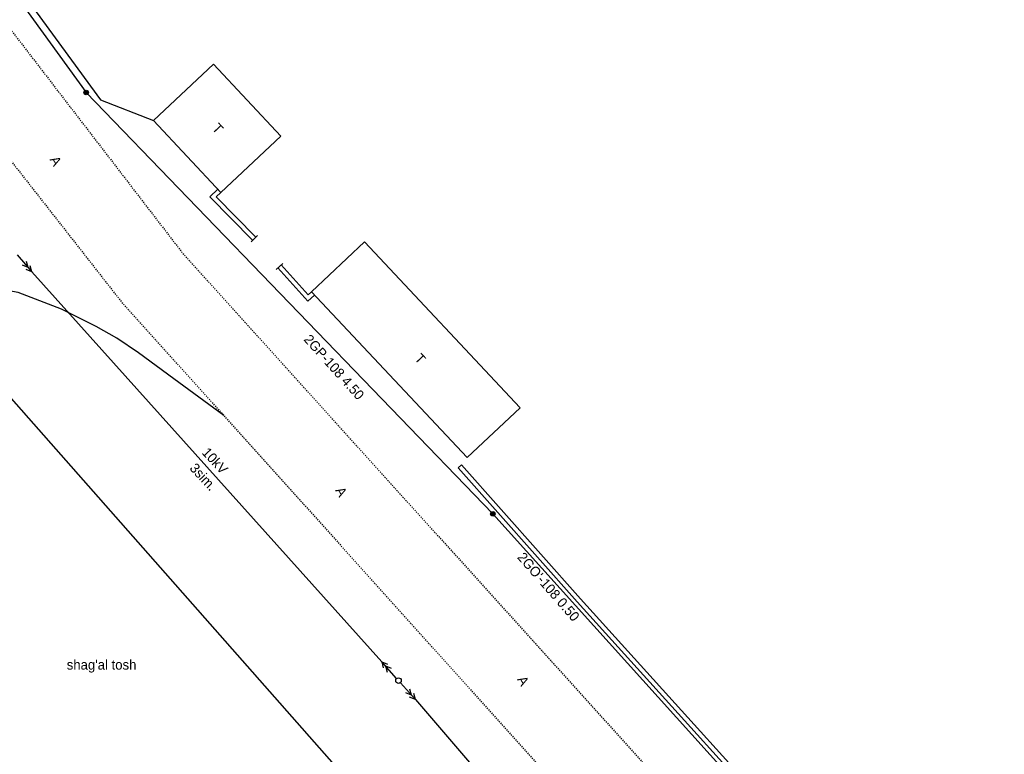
# Model space of a CAD drawing. Header units: millimetres. Extents: x 405709 to 406552, y 4254722 to 4255885.
# Tile 38 of 48: x 406001 to 406089, y 4255512 to 4255577. Entities that reach past the tile are written whole.
import ezdxf

# ---------------------------------------------------------------- set-up
doc = ezdxf.new("R2010")
doc.units = ezdxf.units.MM
doc.header["$LTSCALE"] = 0.5
doc.linetypes.add('Д_ТРОТ_ТРУБА', pattern=[3, 1.5, -1.5])
doc.linetypes.add('ДОРОГИ_СТРОЯЩ', pattern=[9, 8, -1])
for name, color, linetype in [('(007) Здания', 7, 'Continuous'), ('(013) Газопровод', 30, 'ИК_Газопровод -------г--------'), ('(022) Возд. Линии', 7, 'Continuous'), ('(025) Дорога', 7, 'Continuous'), ('(031) Горизонтали', 42, 'Continuous'), ('(037) Контуры', 7, 'Continuous'), ('(040) Ограда', 7, 'Continuous')]:
    doc.layers.add(name, color=color, linetype=linetype)
doc.styles.add('BM-431', font='txt')
doc.styles.add('P-131', font='txt')
doc.styles.get("Standard").update_dxf_attribs({"font": 'arial.ttf'})
doc.linetypes.add('GAZ_VOZDUSH', pattern='A,1,-2,["~",Standard,S=3,R=0,X=-1.5,Y=-1.5],-1,10', length=14)
doc.linetypes.add('ИК_Газопровод -------г--------', pattern='A,9,-0.6,["Г",Standard,S=1.2,R=0,X=0,Y=-0.6],-1.2', length=10.8)
doc.linetypes.add('ОГРАДА_ДЕР', pattern='A,2.5,["|",Standard,S=0.8,R=0,X=0,Y=-0.8],2.5', length=5)
doc.linetypes.add('ОГРАДА_М_1М', pattern='A,2.5,["о",Standard,S=1,R=0,X=0,Y=-0.35],0.5,["0",Standard,S=0.5,R=0,X=-0.3,Y=-0.25],2.5', length=5.5)

# ---------------------------------------------------------------- blocks, each defined once
blk = doc.blocks.new('мет.опора газа_1')
at = {"layer": '(013) Газопровод', "linetype": 'ByBlock', "lineweight": -2}
h = blk.add_hatch(color=0, dxfattribs=at)
h.dxf.hatch_style = 1
h.paths.add_polyline_path([(-0.2, 0, 1), (0.2, 0, 1)])
at = {"layer": '(013) Газопровод', "color": 0, "linetype": 'ByBlock', "lineweight": -2}
blk.add_circle((0, 0), 0.2, dxfattribs=at)
blk = doc.blocks.new('strela1')
at = {"layer": '(022) Возд. Линии'}
for p, q in [((-2, 0), (-1.5, 0.25)), ((0, 0), (-2, 0)), ((-2, 0), (-1.5, -0.25)), ((-1.5, 0), (-1, 0.25)), ((-1.5, 0), (-1, -0.25))]:
    blk.add_line(p, q, dxfattribs=at)
blk = doc.blocks.new('strela2')
at = {"layer": '(022) Возд. Линии'}
for p, q in [((0, 0), (2, 0)), ((1.5, 0), (1, 0.25)), ((1.5, 0), (1, -0.25)), ((2, 0), (1.5, 0.25)), ((2, 0), (1.5, -0.25))]:
    blk.add_line(p, q, dxfattribs=at)
blk = doc.blocks.new('STOLB')
at = {"layer": '(022) Возд. Линии'}
blk.add_circle((0, 0), 0.25, dxfattribs=at)

msp = doc.modelspace()

# ---------------------------------------------------------------- hatches: boundary and pattern name
at = {"transparency": 33554687}
h = msp.add_hatch(dxfattribs=at)
h.set_pattern_fill('AR-HBONE', color=30, scale=0.005)
edge = h.paths.add_edge_path()
edge.add_line((406386.605, 4254899.202), (406388.733, 4254901.316))
edge.add_line((406182.571, 4255117.635), (406215.733, 4255080.214))
edge.add_line((406215.733, 4255080.214), (406248.837, 4255042.859))
edge.add_line((406248.837, 4255042.859), (406283.046, 4255007.734))
edge.add_line((406283.046, 4255007.734), (406318.267, 4254972.27))
edge.add_line((406318.267, 4254972.27), (406353.5, 4254936.793))
edge.add_line((406353.5, 4254936.793), (406388.733, 4254901.316))
edge.add_line((406388.733, 4254901.316), (406387.77, 4254900.359))
edge.add_line((406180.326, 4255115.645), (406213.488, 4255078.225))
edge.add_line((406213.488, 4255078.225), (406246.638, 4255040.816))
edge.add_line((406246.638, 4255040.816), (406280.907, 4255005.631))
edge.add_line((406280.907, 4255005.631), (406316.138, 4254970.156))
edge.add_line((406316.138, 4254970.156), (406351.372, 4254934.679))
edge.add_line((406351.372, 4254934.679), (406386.605, 4254899.202))
edge.add_line((406386.605, 4254899.202), (406386.921, 4254899.516))
edge.add_line((406182.571, 4255117.635), (406157.361, 4255152.307))
edge.add_line((406157.361, 4255152.307), (406147.036, 4255171.925))
edge.add_line((406147.036, 4255171.925), (406133.069, 4255198.46))
edge.add_line((406133.069, 4255198.46), (406131.101, 4255203.63))
edge.add_line((406131.101, 4255203.63), (406113.309, 4255250.394))
edge.add_line((406113.309, 4255250.394), (406102.625, 4255278.476))
edge.add_line((406102.625, 4255278.476), (406096.599, 4255297.625))
edge.add_line((406096.599, 4255297.625), (406081.876, 4255347.096))
edge.add_line((406081.876, 4255347.096), (406078.091, 4255359.836))
edge.add_line((406078.091, 4255359.836), (406072.139, 4255402.38))
edge.add_line((406072.139, 4255402.38), (406041.044, 4255445.313))
edge.add_line((406041.044, 4255445.313), (405903.099, 4255619.54))
edge.add_line((405903.099, 4255619.54), (405828.481, 4255714.884))
edge.add_line((405828.481, 4255714.884), (405791.314, 4255762.15))
edge.add_line((405788.956, 4255760.296), (405791.314, 4255762.15))
edge.add_line((405826.12, 4255713.033), (405788.956, 4255760.296))
edge.add_line((405900.742, 4255617.684), (405826.12, 4255713.033))
edge.add_line((406038.652, 4255443.501), (405900.742, 4255617.684))
edge.add_line((406069.271, 4255401.225), (406038.652, 4255443.501))
edge.add_line((406075.152, 4255359.198), (406069.271, 4255401.225))
edge.add_line((406079, 4255346.24), (406075.152, 4255359.198))
edge.add_line((406093.73, 4255296.746), (406079, 4255346.24))
edge.add_line((406099.789, 4255277.491), (406093.73, 4255296.746))
edge.add_line((406110.505, 4255249.327), (406099.789, 4255277.491))
edge.add_line((406128.297, 4255202.562), (406110.505, 4255249.327))
edge.add_line((406130.33, 4255197.223), (406128.297, 4255202.562))
edge.add_line((406144.381, 4255170.527), (406130.33, 4255197.223))
edge.add_line((406154.815, 4255150.702), (406144.381, 4255170.527))
edge.add_line((406180.326, 4255115.645), (406154.815, 4255150.702))

# ---------------------------------------------------------------- linework, layer by layer
at = {"layer": '(007) Здания'}
for points, elevation in [([(406018.923, 4255562.036), (406012.907, 4255568.439), (406018.25, 4255573.459), (406024.266, 4255567.056)], 610.015), ([(406026.987, 4255553.181), (406040.857, 4255538.419), (406045.596, 4255542.871), (406031.726, 4255557.634)], 609.907)]:
    msp.add_lwpolyline(points, close=True, dxfattribs=dict(at, elevation=elevation))
at = {"layer": '(007) Здания', "color": 1, "linetype": 'Continuous', "elevation": 611.801}
msp.add_lwpolyline([(405963.028, 4255537.381), (405963.035, 4255537.366), (405972.412, 4255525.364), (406042.185, 4255446.282), (406066.88, 4255468.168), (405997.811, 4255546.46), (405988.458, 4255558.438), (405988.381, 4255558.54)], close=True, dxfattribs=at)
at = {"layer": '(013) Газопровод', "linetype": 'GAZ_VOZDUSH', "ltscale": 0.1, "flags": 128}
msp.add_lwpolyline([(405795.032, 4255855.358), (405794.965, 4255851.089), (405820.825, 4255796.919), (405845.737, 4255767.599), (405853.407, 4255759.449), (405874.177, 4255735.379), (405882.957, 4255723.389), (405901.149, 4255702.244), (405920.913, 4255680.446), (405929.377, 4255670.519), (405950.6, 4255645.324), (405988.506, 4255596.321), (406006.917, 4255570.939), (406043.149, 4255533.409), (406106.987, 4255462.669), (406127.107, 4255440.509), (406140.447, 4255362.659), (406150.767, 4255332.259), (406131.037, 4255325.589), (406156.057, 4255257.255), (406178.567, 4255199.289), (406192.407, 4255173.249), (406214.317, 4255146.799), (406218.807, 4255141.039), (406251.337, 4255103.819), (406291.847, 4255054.699), (406335.567, 4255005.629), (406337.087, 4255003.969), (406368.267, 4254969.819), (406407.117, 4254927.019), (406445.967, 4254886.799), (406445.967, 4254886.799), (406470.207, 4254860.189), (406472.017, 4254861.829), (406531.407, 4254800.609), (406536.733, 4254795.119)], dxfattribs=at)
at = {"layer": '(022) Возд. Линии'}
for points, elevation in [([(406002.077, 4255554.973), (406033.246, 4255520.235)], 609.522), ([(406036.249, 4255516.881), (406059.139, 4255490.224)], 609.371)]:
    msp.add_lwpolyline(points, dxfattribs=dict(at, elevation=elevation))
at = {"layer": '(025) Дорога', "linetype": 'Д_ТРОТ_ТРУБА', "ltscale": 0.1, "flags": 128}
for points in [[(405782.714, 4255860.237), (405783.467, 4255854.009), (405787.357, 4255836.299), (405796.387, 4255813.919), (405808.627, 4255795.739), (405843.717, 4255753.069), (405862.857, 4255731.199), (405891.097, 4255699.229), (405914.157, 4255672.749), (405943.537, 4255638.219), (405980.327, 4255590.229), (406010.067, 4255552.289), (406064.577, 4255491.749), (406108.757, 4255440.899), (406113.177, 4255434.059), (406118.117, 4255421.019), (406120.847, 4255408.439), (406126.977, 4255365.989), (406137.207, 4255327.489), (406160.857, 4255259.219), (406178.707, 4255213.809), (406200.097, 4255174.459), (406222.737, 4255145.749), (406254.787, 4255104.899), (406294.707, 4255057.739), (406338.637, 4255007.089), (406369.807, 4254978.529), (406414.237, 4254934.909), (406453.887, 4254898.609), (406488.527, 4254862.469), (406540.017, 4254812.339), (406547.477, 4254805.076)], [(405792.411, 4255859.925), (405792.617, 4255857.579), (405794.347, 4255837.839), (405802.997, 4255818.099), (405814.957, 4255799.589), (405842.787, 4255764.929), (405849.207, 4255758.389), (405869.347, 4255735.769), (405896.647, 4255703.709), (405919.567, 4255678.089), (405948.627, 4255643.749), (405986.027, 4255594.959), (406015.497, 4255556.649), (406069.887, 4255496.469), (406113.847, 4255444.769), (406118.737, 4255436.369), (406128.097, 4255410.099), (406133.827, 4255367.759), (406143.437, 4255331.109), (406167.007, 4255262.319), (406185.657, 4255218.649), (406206.367, 4255178.479), (406227.337, 4255150.259), (406260.627, 4255109.139), (406299.967, 4255062.749), (406343.977, 4255012.439), (406373.417, 4254985.149), (406419.047, 4254940.389), (406457.257, 4254905.719), (406493.927, 4254868.269), (406544.007, 4254818.779), (406552.146, 4254810.736)]]:
    msp.add_lwpolyline(points, dxfattribs=at)
at = {"layer": '(031) Горизонтали'}
msp.add_polyline3d([(406019.168, 4255542.182, 609.5), (406014.727, 4255545.449, 609.5), (406011.567, 4255547.759, 609.5), (406009.637, 4255549.069, 609.5), (406007.797, 4255550.099, 609.5), (406004.707, 4255551.659, 609.5), (406000.847, 4255553.129, 609.5), (405997.127, 4255553.769, 609.5), (405994.177, 4255553.879, 609.5), (405992.407, 4255553.909, 609.5), (405991.377, 4255553.849, 609.5), (405990.217, 4255553.529, 609.5), (405986.977, 4255552.529, 609.5), (405980.387, 4255550.689, 609.5), (405972.757, 4255549.019, 609.5), (405967.497, 4255548.499, 609.5), (405963.957, 4255548.559, 609.5)], dxfattribs=at)
at = {"layer": '(040) Ограда', "linetype": 'ОГРАДА_М_1М', "ltscale": 0.2, "flags": 128}
msp.add_lwpolyline([(405933.157, 4255674.986), (405929.867, 4255671.389), (405950.747, 4255645.959), (405988.937, 4255596.589), (406008.197, 4255570.299), (406012.907, 4255568.439)], dxfattribs=at)
at = {"layer": '(040) Ограда', "linetype": 'ОГРАДА_ДЕР', "flags": 128}
for points, elevation in [([(406021.747, 4255557.789), (406017.937, 4255561.659), (406018.649, 4255562.328)], 610.015), ([(406021.604, 4255557.649), (406022.175, 4255558.21)], 610.015), ([(406023.84, 4255555.186), (406024.432, 4255555.724)], 610.015), ([(406024.284, 4255555.589), (406026.704, 4255552.924), (406026.992, 4255553.186)], 610.015), ([(406040.057, 4255537.499), (406040.356, 4255537.765)], 609.775), ([(406040.356, 4255537.765), (406050.975, 4255525.846), (406073.743, 4255500.678), (406110.893, 4255459.748)], 609.775)]:
    msp.add_lwpolyline(points, dxfattribs=dict(at, elevation=elevation))
at = {"layer": '(040) Ограда', "flags": 128}
for points, elevation in [([(406022.032, 4255558.07), (406018.509, 4255561.648), (406018.923, 4255562.036)], 610.015), ([(406023.988, 4255555.32), (406026.677, 4255552.359), (406027.261, 4255552.889)], 610.015), ([(406040.057, 4255537.499), (406050.677, 4255525.579), (406073.447, 4255500.409), (406110.597, 4255459.479)], 609.775)]:
    msp.add_lwpolyline(points, dxfattribs=dict(at, elevation=elevation))

# ---------------------------------------------------------------- block references
at = {"layer": '(013) Газопровод', "color": 7, "linetype": 'ByBlock'}
for p in [(406006.917, 4255570.939), (406043.149, 4255533.409)]:
    msp.add_blockref('мет.опора газа_1', p, dxfattribs=at)
at = {"layer": '(022) Возд. Линии'}
for name, p, rotation in [('strela1', (406000.771, 4255556.488, 609.522), 130.7364303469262), ('strela2', (406034.58, 4255518.745, 609.371), 131.8473964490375), ('STOLB', (406034.747, 4255518.559, 609.371), 131.8473964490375), ('strela1', (406034.915, 4255518.371, 609.371), 131.8473964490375)]:
    msp.add_blockref(name, p, dxfattribs=dict(at, rotation=rotation))

# ---------------------------------------------------------------- texts
at = {"layer": '(007) Здания', "linetype": 'Continuous', "style": 'P-131'}
for p in [(406018.076, 4255567.698), (406036.111, 4255547.188)]:
    msp.add_text('T', height=0.88, rotation=313.21478, dxfattribs=at).set_placement(p)
at = {"layer": '(013) Газопровод', "color": 0, "linetype": 'Continuous', "style": 'BM-431'}
for s, rotation, p in [('2GP-108 4.50', 311.90037, (406026.247, 4255548.907)), ("2GO'-108 0.50", 311.0633, (406045.276, 4255529.51))]:
    msp.add_text(s, height=0.875, rotation=rotation, dxfattribs=at).set_placement(p)
at = {"layer": '(022) Возд. Линии', "style": 'BM-431'}
for s, p in [('10kV', (406017.166, 4255538.825, 1221.328)), ('3sim.', (406016.074, 4255537.429, 1221.328))]:
    msp.add_text(s, height=0.875, rotation=312.83358, dxfattribs=at).set_placement(p)
at = {"layer": '(025) Дорога', "linetype": 'ДОРОГИ_СТРОЯЩ', "style": 'BM-431'}
for p in [(406003.639, 4255564.977), (406029.076, 4255535.508), (406045.288, 4255518.669)]:
    msp.add_text('A', height=0.875, rotation=299.39084, dxfattribs=at).set_placement(p)
at = {"layer": '(037) Контуры', "color": 0, "linetype": 'ByBlock', "style": 'BM-431'}
msp.add_text("shag'al tosh", height=0.875, dxfattribs=at).set_placement((406005.185, 4255519.537))

doc.saveas('drawing.dxf')
